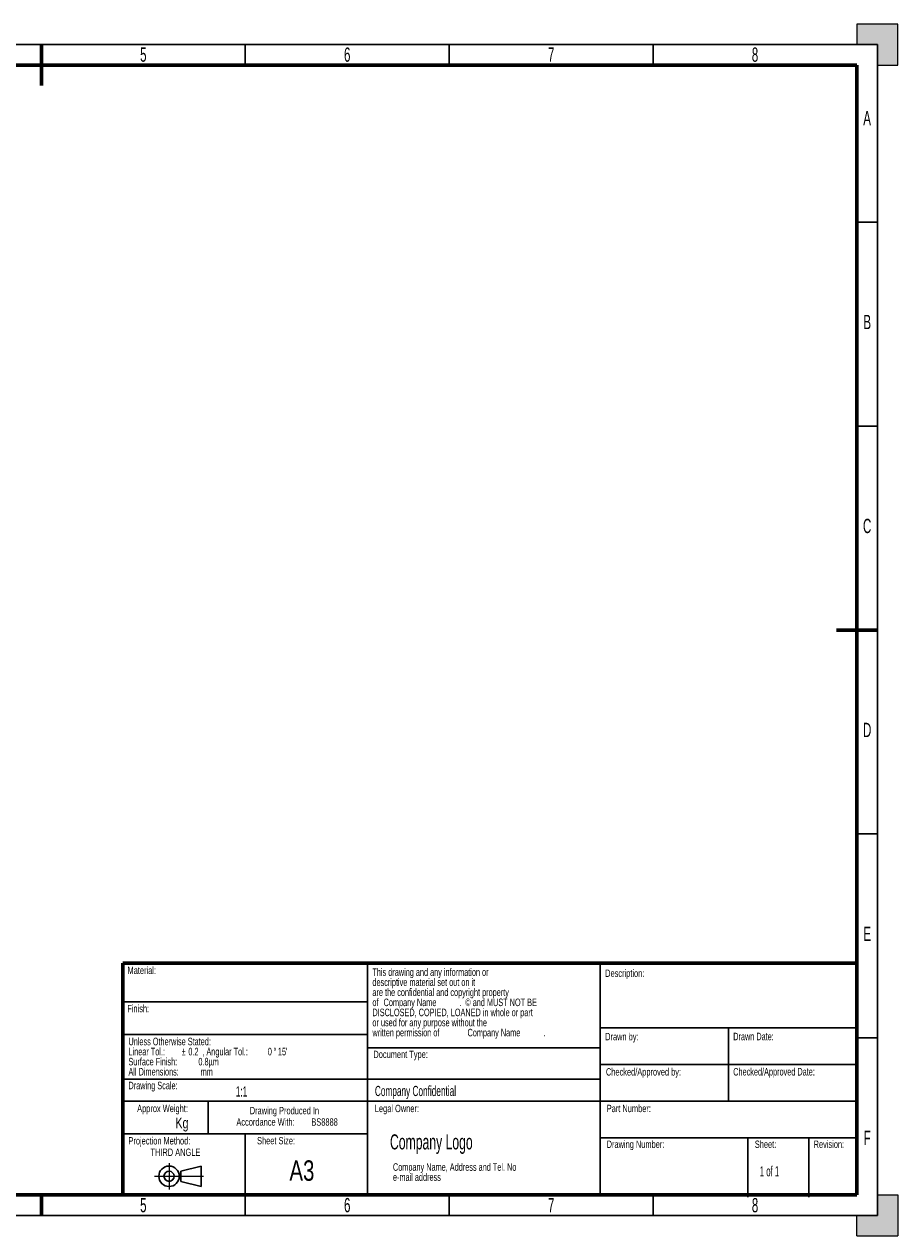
# Model space of a CAD drawing. Header units: millimetres. Extents: x 0 to 420, y 0 to 297.
# Tile 2 of 2: x 206 to 420, y 0 to 297. Entities that reach past the tile are written whole.
import ezdxf

# ---------------------------------------------------------------- set-up
doc = ezdxf.new("R2010")
doc.units = ezdxf.units.MM
doc.layers.add('BORDER', color=7, linetype='Continuous')
doc.layers.add('TRIM', color=7, linetype='Continuous')
doc.styles.add('SLDTEXTSTYLE0', font='TXT', dxfattribs={"width": 0.605})
doc.styles.add('SLDTEXTSTYLE1', font='TXT', dxfattribs={"width": 0.75})
doc.styles.add('SLDTEXTSTYLE2', font='TXT', dxfattribs={"width": 0.57})

# ---------------------------------------------------------------- blocks, each defined once
blk = doc.blocks.new('SW_NOTE_0')
at = {"layer": 'BORDER', "color": 0, "attachment_point": 1, "style": 'SLDTEXTSTYLE0'}
for s, insert, char_height in [('Unless Otherwise Stated:', (0, 2.39), 1.8521), ('Linear Tol.:', (0, -0.08), 1.8521), ('%%p', (13.03, -0.08), 1.852), (', Angular Tol.:', (18.12, -0.08), 1.8521), ("15'", (36.65, -0.08), 1.852), ('Surface Finish:', (0, -2.55), 1.8521), ('0.2', (14.69, -0.08), 1.852), ('0.8µm', (17.15, -2.55), 1.852), ('0', (34.17, -0.08), 1.85), ('%%d', (35.54, -0.08), 1.852), ('All Dimensions:', (0, -5.02), 1.8521), ('mm', (17.7, -5.02), 1.852)]:
    blk.add_mtext(s, dxfattribs=dict(at, insert=insert, char_height=char_height))
blk = doc.blocks.new('SW_NOTE_1')
at = {"layer": 'BORDER', "color": 0, "attachment_point": 1, "style": 'SLDTEXTSTYLE0'}
for s, insert, char_height in [('This drawing and any information or', (0, 2.39), 1.8521), ('descriptive material set out on it', (0, -0.08), 1.8521), ('are the confidential and copyright property', (0, -2.55), 1.8521), ('of', (0, -5.02), 1.852), ('Company Name', (2.74, -5.02), 1.8521), ('© and MUST NOT BE', (22.78, -5.02), 1.8521), ('DISCLOSED, COPIED, LOANED in whole or part', (0, -7.49), 1.8521), ('.', (21.4, -5.03), 1.85), ('or used for any purpose without the', (0, -9.96), 1.8521), ('written permission of', (0, -12.43), 1.8521), ('Company Name', (23.32, -12.43), 1.8521), ('.', (41.98, -12.43), 1.85)]:
    blk.add_mtext(s, dxfattribs=dict(at, insert=insert, char_height=char_height))
blk = doc.blocks.new('SW_NOTE_2')
at = {"layer": 'BORDER', "color": 0, "char_height": 1.8521, "attachment_point": 1, "style": 'SLDTEXTSTYLE0'}
for s, insert in [('e-mail address', (0, -0.08)), ('Company Name, Address and Tel. No', (0, 2.39))]:
    blk.add_mtext(s, dxfattribs=dict(at, insert=insert))
blk = doc.blocks.new('SW_NOTE_3')
at = {"layer": 'BORDER', "color": 0, "char_height": 1.8, "attachment_point": 1, "style": 'SLDTEXTSTYLE0'}
for s, insert in [('Projection Method:', (0, 2.32)), ('THIRD ANGLE', (5.4, -0.48))]:
    blk.add_mtext(s, dxfattribs=dict(at, insert=insert))
blk = doc.blocks.new('SW_NOTE_4')
at = {"layer": 'BORDER', "color": 0, "char_height": 1.8, "attachment_point": 2, "style": 'SLDTEXTSTYLE0'}
for s, insert in [('Drawing Produced In', (11.28, 2.32)), ('Accordance With:', (6.64, -0.48)), ('BS8888', (21.13, -0.48))]:
    blk.add_mtext(s, dxfattribs=dict(at, insert=insert))

msp = doc.modelspace()

# ---------------------------------------------------------------- hatches: boundary and pattern name
at = {"layer": 'TRIM'}
for points in [[(415, 292), (415, 287), (420, 287), (420, 297), (410, 297), (410, 292)], [(420, 10), (415, 10), (415, 5), (410, 5), (410, 0), (420, 0)]]:
    msp.add_hatch(color=256, dxfattribs=at).paths.add_polyline_path(points, flags=0)

# ---------------------------------------------------------------- linework, layer by layer
at = {"layer": 'BORDER', "linetype": 'Continuous', "lineweight": 30}
for p, q in [((415, 292), (15, 292)), ((260, 287), (260, 292)), ((310, 292), (310, 287)), ((360, 287), (360, 292)), ((415, 5), (415, 292)), ((415, 248.5), (410, 248.5)), ((410, 198.5), (415, 198.5)), ((410, 98.5), (415, 98.5)), ((415, 48.5), (410, 48.5)), ((410, 24), (347, 24)), ((383.2, 9.5), (383.2, 24)), ((398.2, 9.5), (398.2, 24)), ((249.21, 17.08), (244.21, 15.83)), ((244.21, 15.83), (244.21, 13.33)), ((249.21, 12.08), (249.21, 17.08)), ((244.21, 13.33), (249.21, 12.08)), ((260, 5), (260, 10)), ((310, 10), (310, 5)), ((360, 5), (360, 10)), ((15, 5), (415, 5))]:
    msp.add_line(p, q, dxfattribs=at)
at = {"layer": 'BORDER', "linetype": 'Continuous', "lineweight": 60}
for p, q in [((210, 292), (210, 282)), ((410, 287), (20, 287)), ((410, 10), (410, 287)), ((415, 148.5), (405, 148.5)), ((230, 66.86), (230, 9.86)), ((20, 10), (410, 10))]:
    msp.add_line(p, q, dxfattribs=at)
at = {"layer": 'BORDER', "lineweight": 60}
for p, q in [((230, 66.86), (410, 66.86)), ((210, 5), (210, 10))]:
    msp.add_line(p, q, dxfattribs=at)
at = {"layer": 'BORDER', "lineweight": 30}
for p, q in [((290, 66.86), (290, 9.86)), ((347, 66.86), (347, 9.86)), ((230, 57.36), (290, 57.36)), ((347, 51), (410, 51)), ((378.5, 51), (378.5, 33)), ((230, 49.36), (241.05, 49.36)), ((241.05, 49.36), (290, 49.36)), ((347, 46.11), (290, 46.11)), ((410, 42), (347, 42)), ((230, 38.36), (290, 38.36)), ((290, 38.36), (347, 38.36)), ((230, 33), (250.9, 33)), ((250.9, 33), (290, 33)), ((250.9, 33), (250.9, 25)), ((347, 33), (290, 33)), ((410, 33), (347, 33)), ((230, 25), (260, 25)), ((260, 25), (290, 25)), ((260, 25), (260, 9.86))]:
    msp.add_line(p, q, dxfattribs=at)
at = {"layer": 'BORDER'}
for p, q in [((241.31, 17.76), (241.31, 11.31)), ((237.77, 14.58), (249.78, 14.58))]:
    msp.add_line(p, q, dxfattribs=at)
at = {"layer": 'BORDER', "linetype": 'Continuous', "lineweight": 30}
for radius in [2.5, 1.25]:
    msp.add_circle((241.31, 14.58), radius, dxfattribs=at)
at = {"layer": 'TRIM'}
for p, q in [((420, 297), (410, 297)), ((410, 297), (410, 292)), ((420, 287), (420, 297)), ((410, 292), (415, 292)), ((415, 292), (415, 287)), ((415, 287), (420, 287)), ((415, 5), (415, 10)), ((415, 10), (420, 10)), ((420, 10), (420, 0)), ((410, 0), (410, 5)), ((410, 5), (415, 5)), ((410, 0), (420, 0))]:
    msp.add_line(p, q, dxfattribs=at)

# ---------------------------------------------------------------- block references
at = {"layer": 'BORDER'}
for name, p in [('SW_NOTE_1', (291.18, 63.17)), ('SW_NOTE_0', (231.36, 46.16)), ('SW_NOTE_4', (258.32, 29.27)), ('SW_NOTE_3', (231.36, 21.86)), ('SW_NOTE_2', (296.21, 15.39))]:
    msp.add_blockref(name, p, dxfattribs=at)

# ---------------------------------------------------------------- texts
at = {"layer": 'BORDER', "color": 7, "char_height": 3.5, "attachment_point": 2, "style": 'SLDTEXTSTYLE0'}
for s, insert in [('5', (235, 291.3)), ('6', (285, 291.3)), ('7', (335, 291.3)), ('8', (385, 291.3)), ('A', (412.48, 275.75)), ('B', (412.52, 225.75)), ('C', (412.49, 175.75)), ('D', (412.5, 125.75)), ('E', (412.52, 75.75)), ('F', (412.49, 25.75)), ('5', (235, 9.27)), ('6', (285, 9.26)), ('7', (335, 9.25)), ('8', (385, 9.25))]:
    msp.add_mtext(s, dxfattribs=dict(at, insert=insert))
at = {"layer": 'BORDER'}
for s, insert, char_height, attachment_point, style in [('Material:', (231.13, 65.96), 1.8, 1, 'SLDTEXTSTYLE0'), ('Description:', (348.25, 65.26), 1.8, 1, 'SLDTEXTSTYLE0'), ('Finish:', (231.07, 56.61), 1.8, 1, 'SLDTEXTSTYLE0'), ('Drawn by:', (348.25, 49.72), 1.8, 1, 'SLDTEXTSTYLE0'), ('Drawn Date:', (379.65, 49.78), 1.8521, 1, 'SLDTEXTSTYLE0'), ('Document Type:', (291.42, 45.37), 1.8, 1, 'SLDTEXTSTYLE0'), ('Checked/Approved by:', (348.44, 41.08), 1.8, 1, 'SLDTEXTSTYLE0'), ('Checked/Approved Date:', (379.65, 41.14), 1.8521, 1, 'SLDTEXTSTYLE0'), ('Drawing Scale:', (231.36, 37.77), 1.8521, 1, 'SLDTEXTSTYLE0'), ('1:1', (257.68, 36.63), 2.5, 1, 'SLDTEXTSTYLE0'), ('Company Confidential', (291.79, 36.75), 2.5, 1, 'SLDTEXTSTYLE0'), ('Approx Weight:', (239.71, 32.11), 1.8, 2, 'SLDTEXTSTYLE0'), ('Legal Owner:', (291.77, 32.11), 1.8, 1, 'SLDTEXTSTYLE0'), ('Part Number:', (348.63, 32.11), 1.8, 1, 'SLDTEXTSTYLE0'), ('Kg', (242.85, 28.99), 2.646, 1, 'SLDTEXTSTYLE1'), ('Sheet Size:', (267.55, 24.22), 1.8, 2, 'SLDTEXTSTYLE0'), ('Company Logo', (295.49, 24.86), 3.6946, 1, 'SLDTEXTSTYLE0'), ('Drawing Number:', (348.61, 23.34), 1.8, 1, 'SLDTEXTSTYLE0'), ('Sheet:', (384.95, 23.34), 1.8, 1, 'SLDTEXTSTYLE0'), ('Revision:', (399.36, 23.34), 1.8, 1, 'SLDTEXTSTYLE0'), ('A3', (273.89, 18.48), 5, 2, 'SLDTEXTSTYLE1'), ('1 of 1', (386.16, 17.06), 2.5, 1, 'SLDTEXTSTYLE2')]:
    msp.add_mtext(s, dxfattribs=dict(at, insert=insert, char_height=char_height, attachment_point=attachment_point, style=style))

doc.saveas('drawing.dxf')
